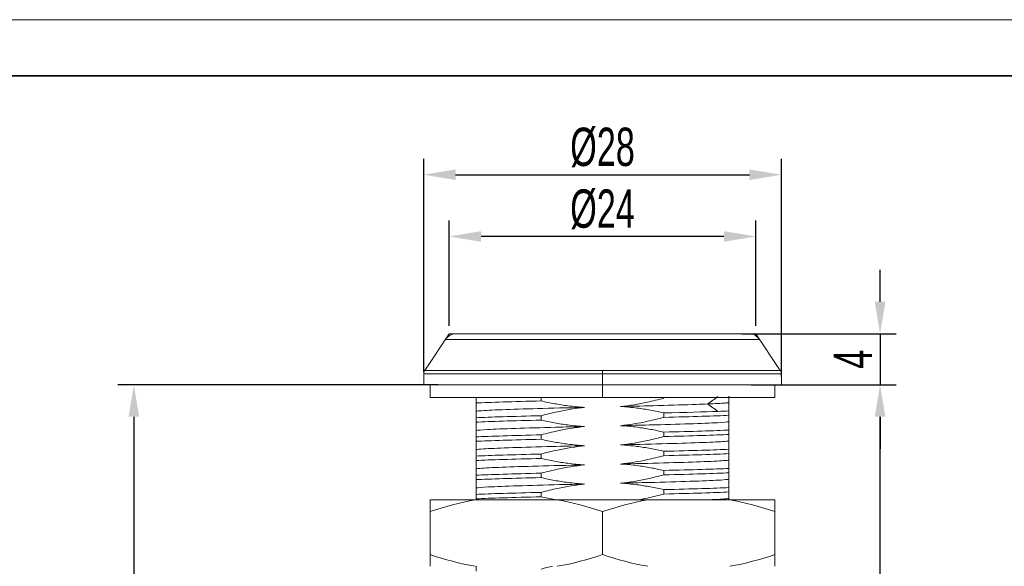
# Model space of a CAD drawing. Header units: millimetres. Extents: x 2948 to 3214, y 1377 to 1606.
# Tile 5 of 12: x 2987 to 3064, y 1519 to 1561. Entities that reach past the tile are written whole.
import ezdxf

# ---------------------------------------------------------------- set-up
doc = ezdxf.new("R2010")
doc.units = ezdxf.units.MM
doc.layers.get('Defpoints').update_dxf_attribs({"lineweight": 18})
for name, color, linetype, lineweight in [('10', 7, 'Continuous', 18), ('尺寸线层', 3, 'Continuous', 18), ('粗实线层', 7, 'Continuous', 35), ('细实线层', 3, 'Continuous', 18)]:
    doc.layers.add(name, color=color, linetype=linetype, lineweight=lineweight)
doc.styles.add('标准', font='txt', dxfattribs={"width": 0.667})
doc.dimstyles.new('对齐', dxfattribs={"dimtxt": 3, "dimasz": 2.5, "dimexe": 1.25, "dimexo": 0.625, "dimtad": 1, "dimdsep": 46, "dimtxsty": '标准', "dimcen": 2.5, "dimdle": 5, "dimclrd": 3, "dimclre": 3, "dimclrt": 3, "dimadec": 0, "dimazin": 0, "dimtfac": 1, "dimtmove": 0, "dimatfit": 3, "dimfxl": 1, "dimtolj": 1, "dimarcsym": 0})

# ---------------------------------------------------------------- blocks, each defined once
blk = doc.blocks.new('*D22')
at = {"layer": 'Defpoints', "color": 0, "transparency": 16777216}
for p in [(3020.514, 1532.919), (2996.057, 1489.919), (3000.88, 1489.919)]:
    blk.add_point(p, dxfattribs=at)
at = {"layer": '尺寸线层', "color": 3, "linetype": 'Continuous', "lineweight": -2, "transparency": 16777216}
for p, q in [((3019.889, 1532.919), (2994.807, 1532.919)), ((2996.057, 1530.419), (2996.057, 1492.419)), ((3000.255, 1489.919), (2994.807, 1489.919))]:
    blk.add_line(p, q, dxfattribs=at)
at = {"layer": '尺寸线层', "color": 3, "transparency": 16777216}
for points in [[(2995.64, 1530.419), (2996.474, 1530.419), (2996.057, 1532.919)], [(2995.64, 1492.419), (2996.474, 1492.419), (2996.057, 1489.919)]]:
    blk.add_solid(points, dxfattribs=at)
at = {"layer": '尺寸线层', "color": 3, "transparency": 16777216, "insert": (2993.932, 1511.419), "char_height": 3, "width": 6, "attachment_point": 5, "rotation": 90, "style": '标准'}
blk.add_mtext('\\A1;H', dxfattribs=at)
blk = doc.blocks.new('*D24')
at = {"layer": 'Defpoints', "color": 0, "transparency": 16777216}
for p in [(3043.752, 1532.919), (3054.47, 1532.919), (3039.249, 1496.919)]:
    blk.add_point(p, dxfattribs=at)
at = {"layer": '尺寸线层', "color": 3, "linetype": 'Continuous', "lineweight": -2, "transparency": 16777216}
for p, q in [((3044.377, 1532.919), (3055.72, 1532.919)), ((3054.47, 1499.419), (3054.47, 1530.419)), ((3039.874, 1496.919), (3055.72, 1496.919))]:
    blk.add_line(p, q, dxfattribs=at)
at = {"layer": '尺寸线层', "color": 3, "transparency": 16777216}
for points in [[(3054.053, 1530.419), (3054.886, 1530.419), (3054.47, 1532.919)], [(3054.053, 1499.419), (3054.886, 1499.419), (3054.47, 1496.919)]]:
    blk.add_solid(points, dxfattribs=at)
at = {"layer": '尺寸线层', "color": 3, "transparency": 16777216, "insert": (3052.345, 1514.919), "char_height": 3, "width": 5.93296, "attachment_point": 5, "rotation": 90, "style": '标准'}
blk.add_mtext('\\A1;36', dxfattribs=at)
blk = doc.blocks.new('*D25')
at = {"layer": 'Defpoints', "color": 0, "transparency": 16777216}
for p in [(3046.743, 1549.361), (3018.743, 1533.343), (3046.743, 1532.919)]:
    blk.add_point(p, dxfattribs=at)
at = {"layer": '尺寸线层', "color": 3, "linetype": 'Continuous', "lineweight": -2, "transparency": 16777216}
for p, q in [((3018.743, 1533.968), (3018.743, 1550.611)), ((3046.743, 1533.544), (3046.743, 1550.611)), ((3021.243, 1549.361), (3044.243, 1549.361))]:
    blk.add_line(p, q, dxfattribs=at)
at = {"layer": '尺寸线层', "color": 3, "transparency": 16777216}
for points in [[(3021.243, 1549.777), (3021.243, 1548.944), (3018.743, 1549.361)], [(3044.243, 1549.777), (3044.243, 1548.944), (3046.743, 1549.361)]]:
    blk.add_solid(points, dxfattribs=at)
at = {"layer": '尺寸线层', "color": 3, "transparency": 16777216, "insert": (3032.743, 1551.486), "char_height": 3, "width": 9.47065, "attachment_point": 5, "style": '标准'}
blk.add_mtext('\\A1;%%C28', dxfattribs=at)
blk = doc.blocks.new('*D26')
at = {"layer": 'Defpoints', "color": 0, "transparency": 16777216}
for p in [(3020.743, 1544.529), (3020.743, 1536.919), (3044.743, 1536.919)]:
    blk.add_point(p, dxfattribs=at)
at = {"layer": '尺寸线层', "color": 3, "linetype": 'Continuous', "lineweight": -2, "transparency": 16777216}
for p, q in [((3020.743, 1537.544), (3020.743, 1545.779)), ((3044.743, 1537.544), (3044.743, 1545.779)), ((3042.243, 1544.529), (3023.243, 1544.529))]:
    blk.add_line(p, q, dxfattribs=at)
at = {"layer": '尺寸线层', "color": 3, "transparency": 16777216}
for points in [[(3023.243, 1544.946), (3023.243, 1544.112), (3020.743, 1544.529)], [(3042.243, 1544.946), (3042.243, 1544.112), (3044.743, 1544.529)]]:
    blk.add_solid(points, dxfattribs=at)
at = {"layer": '尺寸线层', "color": 3, "transparency": 16777216, "insert": (3032.743, 1546.654), "char_height": 3, "width": 9.6048, "attachment_point": 5, "style": '标准'}
blk.add_mtext('\\A1;%%C24', dxfattribs=at)
blk = doc.blocks.new('*D27')
at = {"layer": 'Defpoints', "color": 0, "transparency": 16777216}
for p in [(3043.019, 1536.919), (3047.474, 1532.919), (3054.47, 1532.919)]:
    blk.add_point(p, dxfattribs=at)
at = {"layer": '尺寸线层', "color": 3, "linetype": 'Continuous', "lineweight": -2, "transparency": 16777216}
for p, q in [((3054.47, 1539.419), (3054.47, 1541.919)), ((3043.644, 1536.919), (3055.72, 1536.919)), ((3054.47, 1536.919), (3054.47, 1532.919)), ((3048.099, 1532.919), (3055.72, 1532.919)), ((3054.47, 1530.419), (3054.47, 1527.919))]:
    blk.add_line(p, q, dxfattribs=at)
at = {"layer": '尺寸线层', "color": 3, "transparency": 16777216}
for points in [[(3054.053, 1539.419), (3054.886, 1539.419), (3054.47, 1536.919)], [(3054.053, 1530.419), (3054.886, 1530.419), (3054.47, 1532.919)]]:
    blk.add_solid(points, dxfattribs=at)
at = {"layer": '尺寸线层', "color": 3, "transparency": 16777216, "insert": (3052.345, 1534.919), "char_height": 3, "width": 5.93296, "attachment_point": 5, "rotation": 90, "style": '标准'}
blk.add_mtext('\\A1;4', dxfattribs=at)

msp = doc.modelspace()

# ---------------------------------------------------------------- linework, layer by layer
at = {"layer": '10', "color": 0, "linetype": 'Continuous'}
for p, q in [((3020.743, 1536.919), (3018.827, 1534.045)), ((3032.743, 1536.919), (3020.743, 1536.919)), ((3032.743, 1536.919), (3044.743, 1536.919)), ((3046.659, 1534.045), (3044.743, 1536.919)), ((3018.743, 1533.768), (3018.743, 1532.919)), ((3046.743, 1532.919), (3046.743, 1533.768)), ((3032.743, 1532.919), (3018.743, 1532.919)), ((3019.243, 1532.919), (3019.243, 1531.919)), ((3032.743, 1532.919), (3046.743, 1532.919)), ((3046.243, 1531.919), (3046.243, 1532.919)), ((3032.743, 1531.919), (3019.243, 1531.919)), ((3022.843, 1531.919), (3022.843, 1531.499)), ((3022.843, 1531.499), (3022.843, 1530.848)), ((3027.948, 1531.919), (3027.948, 1531.659)), ((3032.743, 1531.919), (3046.243, 1531.919)), ((3037.537, 1531.919), (3037.537, 1531.874)), ((3042.643, 1532.033), (3042.643, 1531.529)), ((3042.643, 1531.529), (3042.643, 1530.879)), ((3022.843, 1530.848), (3022.843, 1530.344)), ((3037.537, 1530.719), (3037.537, 1530.374)), ((3042.643, 1530.879), (3042.643, 1530.533)), ((3022.843, 1530.344), (3022.843, 1529.999)), ((3022.843, 1529.999), (3022.843, 1529.347)), ((3027.948, 1530.503), (3027.948, 1530.159)), ((3042.643, 1530.533), (3042.643, 1530.03)), ((3042.643, 1530.03), (3042.643, 1529.379)), ((3022.843, 1529.347), (3022.843, 1528.844)), ((3037.537, 1529.219), (3037.537, 1528.874)), ((3042.643, 1529.379), (3042.643, 1529.034)), ((3022.843, 1528.844), (3022.843, 1528.499)), ((3022.843, 1528.499), (3022.843, 1527.847)), ((3027.948, 1529.004), (3027.948, 1528.658)), ((3042.643, 1529.034), (3042.643, 1528.53)), ((3042.643, 1528.53), (3042.643, 1527.879)), ((3022.843, 1527.847), (3022.843, 1527.344)), ((3037.537, 1527.719), (3037.537, 1527.374)), ((3042.643, 1527.879), (3042.643, 1527.534)), ((3022.843, 1527.344), (3022.843, 1526.999)), ((3022.843, 1526.999), (3022.843, 1526.347)), ((3027.948, 1527.504), (3027.948, 1527.159)), ((3042.643, 1527.534), (3042.643, 1527.03)), ((3042.643, 1527.03), (3042.643, 1526.378)), ((3022.843, 1526.347), (3022.843, 1525.844)), ((3037.537, 1526.219), (3037.537, 1525.874)), ((3042.643, 1526.378), (3042.643, 1526.034)), ((3022.843, 1525.844), (3022.843, 1525.499)), ((3022.843, 1525.499), (3022.843, 1524.848)), ((3027.948, 1526.004), (3027.948, 1525.659)), ((3042.643, 1526.034), (3042.643, 1525.53)), ((3042.643, 1525.53), (3042.643, 1524.879)), ((3022.843, 1524.848), (3022.843, 1524.344)), ((3037.537, 1524.719), (3037.537, 1524.374)), ((3042.643, 1524.879), (3042.643, 1524.534)), ((3042.643, 1524.534), (3042.643, 1524.03)), ((3019.243, 1523.919), (3022.781, 1523.919)), ((3019.243, 1523.919), (3019.243, 1523.002)), ((3029.204, 1523.919), (3022.781, 1523.919)), ((3022.843, 1524.344), (3022.843, 1523.999)), ((3027.948, 1524.503), (3027.948, 1524.159)), ((3029.204, 1523.919), (3036.281, 1523.919)), ((3042.704, 1523.919), (3036.281, 1523.919)), ((3042.643, 1524.03), (3042.643, 1523.944)), ((3042.704, 1523.919), (3046.243, 1523.919)), ((3046.243, 1523.919), (3046.243, 1523.002)), ((3019.243, 1523.002), (3019.243, 1519.636)), ((3032.743, 1523.002), (3032.743, 1519.636)), ((3046.243, 1523.002), (3046.243, 1519.636)), ((3019.243, 1519.636), (3019.243, 1518.719)), ((3046.243, 1519.636), (3046.243, 1518.719)), ((3022.843, 1518.72), (3022.843, 1518.344))]:
    msp.add_line(p, q, dxfattribs=at)
at = {"layer": '10', "color": 0, "linetype": 'Continuous', "lineweight": 5}
for p, q in [((3032.743, 1536.474), (3020.446, 1536.474)), ((3032.743, 1536.474), (3045.039, 1536.474)), ((3032.743, 1533.768), (3018.743, 1533.768)), ((3032.743, 1534.045), (3018.827, 1534.045)), ((3032.743, 1534.045), (3046.659, 1534.045)), ((3032.743, 1534.045), (3032.743, 1533.768)), ((3032.743, 1533.768), (3032.743, 1532.919)), ((3032.743, 1533.768), (3046.743, 1533.768)), ((3032.743, 1532.919), (3032.743, 1531.919))]:
    msp.add_line(p, q, dxfattribs=at)
at = {"layer": '10', "color": 0, "linetype": 'Continuous'}
for centre, radius, start, end in [((3021.278, 1535.919), 1, 90, 146.30993), ((3044.207, 1535.919), 1, 33.69007, 90), ((3019.243, 1533.768), 0.5, 146.30993, 180), ((3046.243, 1533.768), 0.5, 0, 33.69007)]:
    msp.add_arc(centre, radius, start, end, dxfattribs=at)
for points in [[(3022.843, 1531.499), (3023.919, 1531.552), (3025.726, 1531.605), (3027.948, 1531.659)], [(3041.779, 1530.841), (3040.701, 1530.8), (3039.24, 1530.76), (3037.537, 1530.719)], [(3042.643, 1530.879), (3042.394, 1530.866), (3042.104, 1530.854), (3041.779, 1530.841)], [(3027.948, 1530.503), (3025.726, 1530.45), (3023.919, 1530.398), (3022.843, 1530.344)], [(3022.843, 1529.999), (3023.919, 1530.052), (3025.726, 1530.106), (3027.948, 1530.159)], [(3037.537, 1530.374), (3039.759, 1530.428), (3041.567, 1530.48), (3042.643, 1530.533)], [(3042.643, 1529.379), (3041.567, 1529.325), (3039.759, 1529.272), (3037.537, 1529.219)], [(3027.948, 1529.004), (3025.726, 1528.949), (3023.919, 1528.898), (3022.843, 1528.844)], [(3022.843, 1528.499), (3023.919, 1528.553), (3025.726, 1528.605), (3027.948, 1528.658)], [(3037.537, 1528.874), (3039.759, 1528.928), (3041.567, 1528.979), (3042.643, 1529.034)], [(3042.643, 1527.879), (3041.567, 1527.826), (3039.759, 1527.772), (3037.537, 1527.719)], [(3027.948, 1527.504), (3025.726, 1527.45), (3023.919, 1527.397), (3022.843, 1527.344)], [(3022.843, 1526.999), (3023.919, 1527.053), (3025.726, 1527.104), (3027.948, 1527.159)], [(3037.537, 1527.374), (3039.759, 1527.427), (3041.567, 1527.48), (3042.643, 1527.534)], [(3042.643, 1526.378), (3041.567, 1526.325), (3039.759, 1526.273), (3037.537, 1526.219)], [(3027.948, 1526.004), (3025.726, 1525.951), (3023.919, 1525.897), (3022.843, 1525.844)], [(3022.843, 1525.499), (3023.919, 1525.552), (3025.726, 1525.606), (3027.948, 1525.659)], [(3037.537, 1525.874), (3039.759, 1525.928), (3041.567, 1525.981), (3042.643, 1526.034)], [(3042.643, 1524.879), (3041.567, 1524.824), (3039.759, 1524.772), (3037.537, 1524.719)], [(3037.537, 1524.374), (3039.759, 1524.427), (3041.567, 1524.48), (3042.643, 1524.534)], [(3019.243, 1523.002), (3020.406, 1523.39), (3021.583, 1523.707), (3022.781, 1523.919)], [(3027.948, 1524.503), (3025.726, 1524.449), (3023.919, 1524.398), (3022.843, 1524.344)], [(3022.843, 1523.999), (3023.919, 1524.053), (3025.726, 1524.104), (3027.948, 1524.159)], [(3029.204, 1523.919), (3030.402, 1523.707), (3031.579, 1523.39), (3032.743, 1523.002)], [(3032.743, 1523.002), (3033.906, 1523.39), (3035.083, 1523.707), (3036.281, 1523.919)], [(3042.704, 1523.919), (3043.902, 1523.707), (3045.079, 1523.39), (3046.243, 1523.002)], [(3019.243, 1519.636), (3020.406, 1519.248), (3021.583, 1518.93), (3022.781, 1518.719)], [(3029.204, 1518.719), (3030.402, 1518.93), (3031.579, 1519.248), (3032.743, 1519.636)], [(3032.743, 1519.636), (3033.906, 1519.248), (3035.083, 1518.93), (3036.281, 1518.719)], [(3042.704, 1518.719), (3043.902, 1518.93), (3045.079, 1519.248), (3046.243, 1519.636)], [(3027.948, 1518.504), (3028.24, 1518.583), (3028.535, 1518.658), (3028.83, 1518.726)]]:
    msp.add_open_spline(points, degree=3, dxfattribs=at)
for points, knots in [([(3031.335, 1531.155), (3030.898, 1531.18), (3030.462, 1531.222), (3029.679, 1531.324), (3029.331, 1531.379), (3028.637, 1531.506), (3028.292, 1531.579), (3027.948, 1531.659)], [0, 0, 0, 0, 1.31394, 1.31394, 2.370153, 2.370153, 3.429009, 3.429009, 3.429009, 3.429009]), ([(3037.537, 1531.874), (3037.115, 1531.759), (3036.69, 1531.655), (3035.565, 1531.414), (3034.86, 1531.297), (3034.152, 1531.223)], [0, 0, 0, 0, 1.312697, 1.312697, 3.450807, 3.450807, 3.450807, 3.450807]), ([(3040.958, 1531.419), (3041.564, 1531.444), (3042.241, 1531.481), (3042.573, 1531.518), (3042.643, 1531.529)], [0, 0, 0, 0, 1.164822, 1.689151, 1.689151, 1.689151, 1.689151]), ([(3022.843, 1530.848), (3022.847, 1530.848), (3023.033, 1530.879), (3023.884, 1530.939), (3026.371, 1531.028), (3029.087, 1531.1), (3030.819, 1531.143), (3031.335, 1531.155)], [0, 0, 0, 0, 0.060092, 2.52898, 4.997868, 7.466756, 8.499874, 8.499874, 8.499874, 8.499874]), ([(3027.948, 1530.503), (3028.37, 1530.618), (3028.796, 1530.723), (3029.921, 1530.964), (3030.626, 1531.081), (3031.335, 1531.155)], [0, 0, 0, 0, 1.312665, 1.312665, 3.453225, 3.453225, 3.453225, 3.453225]), ([(3034.152, 1531.223), (3035.172, 1531.247), (3037.377, 1531.301), (3039.619, 1531.367), (3040.692, 1531.408), (3040.957, 1531.419)], [0, 0, 0, 0, 2.558172, 5.654541, 6.808167, 6.808167, 6.808167, 6.808167]), ([(3034.152, 1531.223), (3034.589, 1531.197), (3035.026, 1531.155), (3035.808, 1531.053), (3036.156, 1530.998), (3036.849, 1530.871), (3037.194, 1530.799), (3037.537, 1530.719)], [0, 0, 0, 0, 1.313938, 1.313938, 2.368962, 2.368962, 3.426597, 3.426597, 3.426597, 3.426597]), ([(3031.335, 1529.655), (3030.898, 1529.68), (3030.462, 1529.722), (3029.678, 1529.824), (3029.33, 1529.879), (3028.637, 1530.006), (3028.292, 1530.079), (3027.948, 1530.159)], [0, 0, 0, 0, 1.31393, 1.31393, 2.369991, 2.369991, 3.428704, 3.428704, 3.428704, 3.428704]), ([(3037.537, 1530.374), (3037.115, 1530.259), (3036.69, 1530.155), (3035.565, 1529.913), (3034.859, 1529.797), (3034.15, 1529.722)], [0, 0, 0, 0, 1.31269, 1.31269, 3.452947, 3.452947, 3.452947, 3.452947]), ([(3034.15, 1529.722), (3034.916, 1529.741), (3036.884, 1529.789), (3039.701, 1529.867), (3041.83, 1529.951), (3042.498, 1530.005), (3042.643, 1530.03)], [0, 0, 0, 0, 1.531932, 4.000595, 6.469258, 8.499664, 8.499664, 8.499664, 8.499664]), ([(3022.843, 1529.347), (3022.987, 1529.372), (3023.652, 1529.426), (3025.773, 1529.51), (3028.591, 1529.588), (3030.564, 1529.636), (3031.335, 1529.655)], [0, 0, 0, 0, 2.020511, 4.489163, 6.957815, 8.499638, 8.499638, 8.499638, 8.499638]), ([(3027.948, 1529.004), (3028.37, 1529.118), (3028.796, 1529.223), (3029.921, 1529.464), (3030.626, 1529.581), (3031.335, 1529.655)], [0, 0, 0, 0, 1.31269, 1.31269, 3.452918, 3.452918, 3.452918, 3.452918]), ([(3034.15, 1529.722), (3034.587, 1529.697), (3035.024, 1529.656), (3035.807, 1529.554), (3036.155, 1529.499), (3036.848, 1529.371), (3037.194, 1529.299), (3037.537, 1529.219)], [0, 0, 0, 0, 1.31393, 1.31393, 2.370005, 2.370005, 3.428733, 3.428733, 3.428733, 3.428733]), ([(3031.333, 1528.155), (3030.896, 1528.18), (3030.46, 1528.222), (3029.677, 1528.324), (3029.329, 1528.379), (3028.636, 1528.506), (3028.291, 1528.579), (3027.948, 1528.658)], [0, 0, 0, 0, 1.313938, 1.313938, 2.368945, 2.368945, 3.426563, 3.426563, 3.426563, 3.426563]), ([(3037.537, 1528.874), (3037.115, 1528.759), (3036.69, 1528.655), (3035.565, 1528.413), (3034.859, 1528.297), (3034.15, 1528.222)], [0, 0, 0, 0, 1.312665, 1.312665, 3.453198, 3.453198, 3.453198, 3.453198]), ([(3034.15, 1528.222), (3034.661, 1528.235), (3036.389, 1528.277), (3039.102, 1528.349), (3041.594, 1528.438), (3042.45, 1528.498), (3042.638, 1528.529), (3042.643, 1528.53)], [0, 0, 0, 0, 1.023182, 3.492065, 5.960948, 8.429832, 8.499849, 8.499849, 8.499849, 8.499849]), ([(3022.843, 1527.847), (3022.95, 1527.866), (3023.461, 1527.914), (3025.216, 1527.992), (3028.099, 1528.076), (3030.308, 1528.13), (3031.333, 1528.155)], [0, 0, 0, 0, 1.512484, 3.980544, 6.448604, 8.497568, 8.497568, 8.497568, 8.497568]), ([(3027.948, 1527.504), (3028.37, 1527.618), (3028.796, 1527.723), (3029.92, 1527.964), (3030.625, 1528.08), (3031.333, 1528.155)], [0, 0, 0, 0, 1.312696, 1.312696, 3.450773, 3.450773, 3.450773, 3.450773]), ([(3034.15, 1528.222), (3034.587, 1528.197), (3035.023, 1528.156), (3035.807, 1528.054), (3036.155, 1527.999), (3036.848, 1527.871), (3037.194, 1527.799), (3037.537, 1527.719)], [0, 0, 0, 0, 1.31394, 1.31394, 2.37014, 2.37014, 3.428982, 3.428982, 3.428982, 3.428982]), ([(3031.332, 1526.655), (3030.895, 1526.68), (3030.458, 1526.722), (3029.676, 1526.824), (3029.328, 1526.879), (3028.636, 1527.007), (3028.291, 1527.079), (3027.948, 1527.159)], [0, 0, 0, 0, 1.313962, 1.313962, 2.368431, 2.368431, 3.425487, 3.425487, 3.425487, 3.425487]), ([(3037.537, 1527.374), (3037.115, 1527.26), (3036.69, 1527.155), (3035.565, 1526.913), (3034.86, 1526.797), (3034.152, 1526.722)], [0, 0, 0, 0, 1.312669, 1.312669, 3.45128, 3.45128, 3.45128, 3.45128]), ([(3034.152, 1526.722), (3034.408, 1526.729), (3035.891, 1526.765), (3038.465, 1526.83), (3041.171, 1526.92), (3042.318, 1526.986), (3042.601, 1527.023), (3042.643, 1527.03)], [0, 0, 0, 0, 0.512768, 2.981107, 5.449446, 7.917785, 8.498009, 8.498009, 8.498009, 8.498009]), ([(3022.843, 1526.347), (3022.914, 1526.36), (3023.292, 1526.401), (3024.703, 1526.473), (3027.575, 1526.562), (3030.01, 1526.623), (3031.287, 1526.654), (3031.332, 1526.655)], [0, 0, 0, 0, 1.003643, 3.471548, 5.939453, 8.407357, 8.496474, 8.496474, 8.496474, 8.496474]), ([(3027.948, 1526.004), (3028.37, 1526.118), (3028.796, 1526.222), (3029.92, 1526.464), (3030.624, 1526.581), (3031.332, 1526.655)], [0, 0, 0, 0, 1.312683, 1.312683, 3.4497, 3.4497, 3.4497, 3.4497]), ([(3034.152, 1526.722), (3034.589, 1526.697), (3035.025, 1526.656), (3035.808, 1526.553), (3036.156, 1526.498), (3036.849, 1526.371), (3037.194, 1526.298), (3037.537, 1526.219)], [0, 0, 0, 0, 1.313964, 1.313964, 2.369215, 2.369215, 3.427066, 3.427066, 3.427066, 3.427066]), ([(3031.336, 1525.155), (3030.899, 1525.18), (3030.462, 1525.222), (3029.678, 1525.324), (3029.33, 1525.379), (3028.637, 1525.506), (3028.292, 1525.579), (3027.948, 1525.659)], [0, 0, 0, 0, 1.314856, 1.314856, 2.370833, 2.370833, 3.429464, 3.429464, 3.429464, 3.429464]), ([(3037.537, 1525.874), (3037.115, 1525.759), (3036.689, 1525.655), (3035.564, 1525.413), (3034.859, 1525.297), (3034.151, 1525.222)], [0, 0, 0, 0, 1.313621, 1.313621, 3.452076, 3.452076, 3.452076, 3.452076]), ([(3034.151, 1525.222), (3035.073, 1525.245), (3037.211, 1525.297), (3040.108, 1525.38), (3041.979, 1525.461), (3042.527, 1525.51), (3042.643, 1525.53)], [0, 0, 0, 0, 1.843338, 4.359922, 6.876507, 8.498862, 8.498862, 8.498862, 8.498862]), ([(3022.843, 1524.848), (3022.995, 1524.873), (3023.707, 1524.929), (3025.958, 1525.016), (3028.777, 1525.093), (3030.672, 1525.139), (3031.336, 1525.155)], [0, 0, 0, 0, 2.139141, 4.656316, 7.173491, 8.500365, 8.500365, 8.500365, 8.500365]), ([(3027.948, 1524.503), (3028.371, 1524.618), (3028.796, 1524.723), (3029.921, 1524.964), (3030.627, 1525.081), (3031.336, 1525.155)], [0, 0, 0, 0, 1.313601, 1.313601, 3.45368, 3.45368, 3.45368, 3.45368]), ([(3034.151, 1525.222), (3034.588, 1525.197), (3035.025, 1525.155), (3035.808, 1525.053), (3036.156, 1524.998), (3036.849, 1524.871), (3037.194, 1524.799), (3037.537, 1524.719)], [0, 0, 0, 0, 1.314855, 1.314855, 2.370046, 2.370046, 3.427865, 3.427865, 3.427865, 3.427865]), ([(3029.136, 1523.916), (3029.084, 1523.925), (3029.033, 1523.934), (3028.636, 1524.007), (3028.291, 1524.079), (3027.948, 1524.159)], [0, 0, 0, 0, 0.155738, 0.155738, 1.21248, 1.21248, 1.21248, 1.21248]), ([(3037.537, 1524.374), (3037.115, 1524.259), (3036.689, 1524.155), (3035.966, 1524), (3035.67, 1523.942), (3035.372, 1523.891)], [0, 0, 0, 0, 1.313839, 1.313839, 2.219111, 2.219111, 2.219111, 2.219111]), ([(3040.956, 1523.919), (3040.991, 1523.92), (3041.74, 1523.952), (3042.353, 1523.989), (3042.612, 1524.025), (3042.643, 1524.03)], [0, 0, 0, 0, 0.065343, 1.450396, 1.690437, 1.690437, 1.690437, 1.690437])]:
    msp.add_open_spline(points, degree=3, knots=knots, dxfattribs=at)
at = {"layer": '10', "color": 0, "linetype": 'Continuous', "lineweight": 5}
for points in [[(3040.958, 1531.419), (3041.231, 1531.612), (3041.505, 1531.804), (3041.779, 1531.996)], [(3041.779, 1530.841), (3041.505, 1531.034), (3041.231, 1531.226), (3040.958, 1531.419)]]:
    msp.add_open_spline(points, degree=3, dxfattribs=at)
at = {"layer": '粗实线层'}
msp.add_lwpolyline([(2963.399, 1557.104), (3203.911, 1557.104), (3203.911, 1380.528), (2963.399, 1380.528)], close=True, dxfattribs=at)
at = {"layer": '细实线层'}
msp.add_lwpolyline([(2947.762, 1561.49), (3208.297, 1561.49), (3208.297, 1377.274), (2947.762, 1377.274)], close=True, dxfattribs=at)

# ---------------------------------------------------------------- dimensions: what is measured, and where the dimension line sits
at = {"layer": '尺寸线层'}
for base, p1, p2, picture, middle in [((3046.743, 1549.361), (3018.743, 1533.343), (3046.743, 1532.919), '*D25', (3032.743, 1551.486)), ((3020.743, 1544.529), (3044.743, 1536.919), (3020.743, 1536.919), '*D26', (3032.743, 1546.654))]:
    dim = msp.add_linear_dim(base=base, p1=p1, p2=p2, text='%%C<>', dimstyle='对齐', override={"dimsah": 1}, dxfattribs=at)
    dim.commit()
    dim.dimension.update_dxf_attribs({"geometry": picture, "text_midpoint": middle})
for p1, p2, picture, middle in [((3043.019, 1536.919), (3047.474, 1532.919), '*D27', (3052.345, 1534.919)), ((3039.249, 1496.919), (3043.752, 1532.919), '*D24', (3052.345, 1514.919))]:
    dim = msp.add_linear_dim(base=(3054.47, 1532.919), p1=p1, p2=p2, angle=90, dimstyle='对齐', override={"dimsah": 1, "dimtzin": 8}, dxfattribs=at)
    dim.commit()
    dim.dimension.update_dxf_attribs({"geometry": picture, "text_midpoint": middle})
dim = msp.add_linear_dim(base=(2996.057, 1489.919), p1=(3020.514, 1532.919), p2=(3000.88, 1489.919), angle=90, text='H', dimstyle='对齐', override={"dimsah": 1}, dxfattribs=at)
dim.commit()
dim.dimension.update_dxf_attribs({"geometry": '*D22', "text_midpoint": (2993.932, 1511.419)})

doc.saveas('drawing.dxf')
